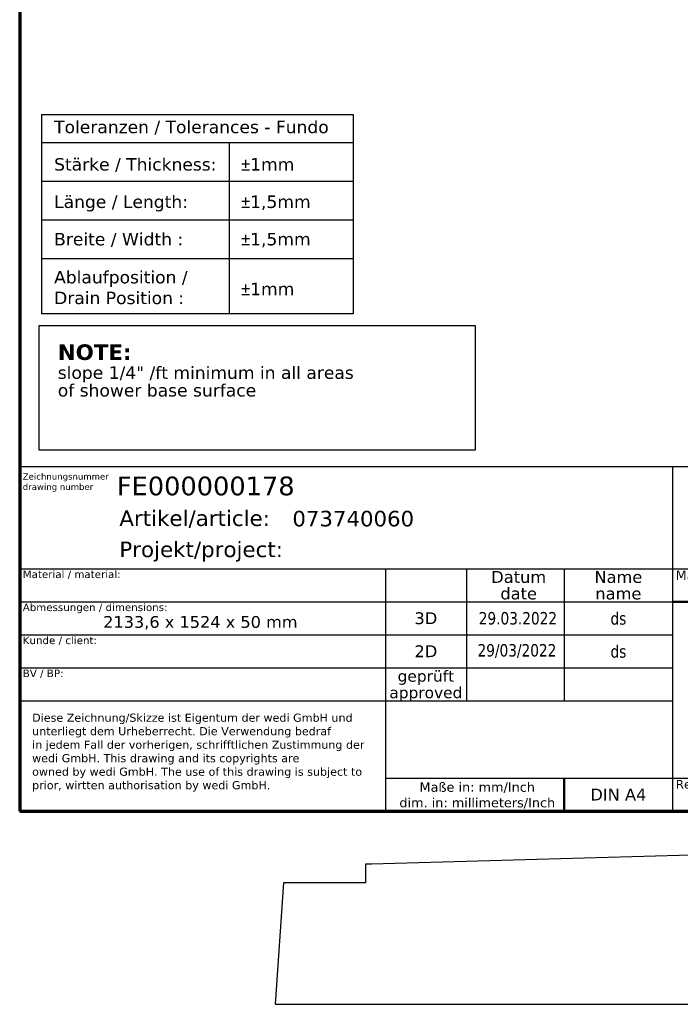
# Model space of a CAD drawing. Header units: millimetres. Extents: x -21336 to 21336, y -500 to 5820.
# Tile 2 of 27: x 400 to 2521, y -500 to 2660. Entities that reach past the tile are written whole.
import ezdxf
from ezdxf.enums import TextEntityAlignment as Align

# ---------------------------------------------------------------- set-up
doc = ezdxf.new("R2010")
doc.units = ezdxf.units.MM
doc.header["$LTSCALE"] = 20
for name, color, linetype, lineweight in [('AM_BOR', 7, 'Continuous', 25), ('Rahmen (ISO)', 7, 'Continuous', 70), ('Skizziergeometrie (ISO)', 7, 'Continuous', 25), ('Symbol (ISO)', 7, 'Continuous', 25), ('Titel (ISO)', 7, 'Continuous', 50)]:
    doc.layers.add(name, color=color, linetype=linetype, lineweight=lineweight)
doc.styles.add('Notiztext 3.5', font='verdana.ttf')
doc.styles.add('Pfeiltext', font='verdana.ttf')
doc.styles.get("Standard").update_dxf_attribs({"font": 'verdana.ttf'})
doc.styles.add('Textstil119', font='verdana.ttf')
doc.styles.add('Textstil121', font='verdana.ttf')
doc.styles.add('Textstil47', font='verdana.ttf')
doc.styles.add('Textstil61', font='verdana.ttf')
doc.styles.add('Textstil64', font='verdana.ttf', dxfattribs={"width": 0.8})
doc.styles.add('Textstil65', font='verdana.ttf')
doc.styles.add('Textstil75', font='verdana.ttf')
doc.styles.add('Textstil82', font='verdana.ttf')

# ---------------------------------------------------------------- blocks, each defined once
blk = doc.blocks.new('Ränder Kopie von wedi_Zeichnungsrahmen')
at = {"layer": 'Rahmen (ISO)'}
for p, q in [((20, 291), (20, 6)), ((20, 6), (204, 6))]:
    blk.add_line(p, q, dxfattribs=at)
blk = doc.blocks.new('Schriftfelder wedi Standard - Inch_Zoll ohne Toleranz')
at = {"layer": 'AM_BOR', "color": 7}
for p, q in [((-4.84, 54), (-188.84, 54)), ((-188.84, 54), (-188.84, -1.25)), ((-84.04, 54), (-84.04, -1.25)), ((-188.84, 37.65), (-4.84, 37.65)), ((-130.14, 37.65), (-130.14, 18.45)), ((-117.14, 37.65), (-117.14, 16.45)), ((-101.44, 37.65), (-101.44, 16.45)), ((-188.84, 32.35), (-130.14, 32.35)), ((-188.84, 27.05), (-130.14, 27.05)), ((-188.84, 21.75), (-130.14, 21.75)), ((-130.14, 18.45), (-130.14, -1.25)), ((-188.84, 16.45), (-130.14, 16.45)), ((-130.14, 4.05), (-4.84, 4.05)), ((-188.84, -1.25), (-4.84, -1.25))]:
    blk.add_line(p, q, dxfattribs=at)
at = {"layer": 'AM_BOR'}
for p, q in [((-130.14, 32.35), (-84.04, 32.35)), ((-130.14, 27.05), (-84.04, 27.05)), ((-130.14, 21.75), (-84.04, 21.75)), ((-130.14, 16.45), (-84.04, 16.45))]:
    blk.add_line(p, q, dxfattribs=at)
at = {"layer": 'Titel (ISO)'}
for p, q in [((-84.04, 32.35), (-4.84, 32.35)), ((-101.44, 4.05), (-101.44, -1.25))]:
    blk.add_line(p, q, dxfattribs=at)
at = {"layer": 'AM_BOR', "color": 7}
for s, p in [('Artikel/article:', (-172.84, 44.5)), ('Projekt/project:', (-172.84, 39.5))]:
    blk.add_text(s, height=2.5, dxfattribs=at).set_placement(p)
for s, height, style, p in [('Datum', 1.9, 'Textstil61', (-108.74, 36.32)), ('Name', 1.9, 'Textstil61', (-92.74, 36.32)), ('date', 1.9, 'Textstil61', (-108.74, 33.67)), ('name', 1.9, 'Textstil61', (-92.74, 33.67)), ('3D', 1.9, 'Textstil61', (-123.64, 29.7)), ('2D', 1.9, 'Textstil61', (-123.64, 24.4)), ('geprüft', 1.8, 'Textstil65', (-123.64, 20.42)), ('approved', 1.8, 'Textstil65', (-123.64, 17.77)), ('DIN A4', 1.9, 'Textstil61', (-92.74, 1.4))]:
    blk.add_text(s, height=height, dxfattribs=dict(at, style=style)).set_placement(p, align=Align.MIDDLE_CENTER)
at = {"layer": 'AM_BOR', "color": 7, "insert": (-115.39, 1.26), "char_height": 1.5, "width": 25.8686, "attachment_point": 5}
blk.add_mtext('\\fVerdana|b0|i0;\\H1.5000;Maße in: mm/Inch\\P\\fVerdana|b0|i0;\\H1.5000;dim. in: millimeters/Inch', dxfattribs=at)
at = {"layer": 'AM_BOR', "color": 7}
for tag, p, height, style in [('Zeichnungsnummer_001', (-173.24, 49.43), 3, 'Textstil75'), ('Artikelnummer_001', (-145.06, 44.44), 2.49, 'Textstil82')]:
    blk.add_attdef(tag, p, '', height=height, dxfattribs=dict(at, style=style))
blk.add_attdef('TITEL_001', (-74.65, 45.9), '', height=2.5, dxfattribs=at)
at = {"layer": 'AM_BOR', "color": 7, "style": 'Textstil82'}
blk.add_attdef('PROJEKT', text='', height=2.49, dxfattribs=at).set_placement((-144.84, 41.98), align=Align.TOP_LEFT)
at = {"layer": 'AM_BOR', "color": 7, "style": 'Textstil64', "width": 0.8}
for tag, p in [('ERSTELLUNGSDATUM_001', (-115.15, 28.7)), ('KONSTRUKTEUR_001', (-94.01, 28.67)), ('ERSTELLUNGSDATUM_001', (-115.35, 23.55)), ('KONSTRUKTEUR_001', (-94.01, 23.37))]:
    blk.add_attdef(tag, p, '', height=2, dxfattribs=at)
for tag, p in [('KONTROLLDATUM', (-108.74, 19.1)), ('KONTROLLIERT_VON', (-92.74, 19.1))]:
    blk.add_attdef(tag, text='', height=2, dxfattribs=at).set_placement(p, align=Align.MIDDLE_CENTER)
at = {"layer": 'Titel (ISO)', "color": 179, "true_color": 0x262659, "insert": (-188.34, 52.95), "char_height": 1, "attachment_point": 1, "line_spacing_factor": 0.999579, "style": 'Pfeiltext'}
blk.add_mtext('\\fVerdana|b0|i0;\\H1.0000;Zeichnungsnummer\\Pdrawing number', dxfattribs=at)
at = {"layer": 'Titel (ISO)', "style": 'Notiztext 3.5'}
for s, insert, char_height, attachment_point in [('\\fVerdana|b0|i0;\\H1.2000;Material / material:', (-188.34, 37.35), 1.2, 1), ('\\fVerdana|b0|i0;\\H1.5000;Maßstab/scale:', (-83.54, 37.35), 1.5, 1), ('\\fVerdana|b0|i0;\\H1.2000;Abmessungen / dimensions:', (-188.34, 32.05), 1.2, 1), ('\\fVerdana|b0|i0;\\H1.8900;2133,6 x 1524 x 50 mm', (-159.84, 30.05), 1.89, 2), ('\\fVerdana|b0|i0;\\H1.2000;Kunde / client:', (-188.34, 26.75), 1.2, 1), ('\\fVerdana|b0|i0;\\H1.2000;BV / BP:', (-188.34, 21.45), 1.2, 1), ('\\fVerdana|b0|i0;\\H1.4000;Revision:', (-83.54, 3.75), 1.4, 1)]:
    blk.add_mtext(s, dxfattribs=dict(at, insert=insert, char_height=char_height, attachment_point=attachment_point))
at = {"layer": 'Titel (ISO)', "color": 179, "true_color": 0x262659, "insert": (-186.84, 14.39), "char_height": 1.3, "width": 54.3294, "attachment_point": 1, "line_spacing_factor": 0.999579, "style": 'Pfeiltext'}
blk.add_mtext('\\fVerdana|b0|i0;\\H1.3000;Diese Zeichnung/Skizze ist Eigentum der wedi GmbH und unterliegt dem Urheberrecht. Die Verwendung bedraf \\P\\fVerdana|b0|i0;\\H1.3000;in jedem Fall der vorherigen, schrifftlichen Zustimmung der wedi GmbH. This drawing and its copyrights are \\P\\fVerdana|b0|i0;\\H1.3000;owned by wedi GmbH. The use of this drawing is subject to prior, wirtten authorisation by wedi GmbH.', dxfattribs=at)
at = {"layer": 'Titel (ISO)', "color": 7, "style": 'Pfeiltext'}
blk.add_attdef('BESCHREIBUNG_001', (-70.66, 40.38), '', height=2, dxfattribs=at)
at = {"layer": 'Titel (ISO)'}
for tag, p, height, style in [('Anfänglicher_Ansichtsmaßstab_001', (-64.5, 33.79), 2.5, 'Textstil47'), ('REVISIONSNUMMER_001', (-74.88, -0.54), 1.79, 'Textstil121'), ('STATUS_001', (-52.63, -0.63), 1.79, 'Textstil121')]:
    blk.add_attdef(tag, p, '', height=height, dxfattribs=dict(at, style=style))
at = {"layer": 'Titel (ISO)', "style": 'Textstil47'}
blk.add_attdef('<MASSE3;>', text='', height=2.5, dxfattribs=at).set_placement((-26.84, 36.35), align=Align.TOP_LEFT)
at = {"layer": 'Titel (ISO)', "style": 'Textstil119'}
for tag, p in [('MATERIAL', (-159.84, 35.35)), ('FIRMA', (-159.84, 24.75)), ('Bauvorhaben', (-159.84, 19.45))]:
    blk.add_attdef(tag, text='', height=1.89, dxfattribs=at).set_placement(p, align=Align.TOP_CENTER)
blk = doc.blocks.new('Gefälle_Hinweis_USA')
at = {"layer": 'Skizziergeometrie (ISO)'}
for p, q in [((-35, 10), (35, 10)), ((-35, -10), (-35, 10)), ((35, 10), (35, -10)), ((35, -10), (-35, -10))]:
    blk.add_line(p, q, dxfattribs=at)
at = {"layer": 'Symbol (ISO)', "color": 179, "true_color": 0x262659, "insert": (-32, 7), "char_height": 2, "attachment_point": 1, "line_spacing_factor": 0.849368, "style": 'Pfeiltext'}
blk.add_mtext('{\\fVerdana|b1|i0|c0|p34;\\H1.25x;NOTE:\\P\\fVerdana|b0|i0|c0|p34;\\H0.8x;slope 1/4" /ft minimum in all areas\\H1.31978x; \\H0.7577x;\\Pof shower base surface\\H1.16945x; \\H0.8551x;\\P \\H1.13765x; }', dxfattribs=at)
blk = doc.blocks.new('Kundentoleranzen Fundo')
at = {"layer": 'Skizziergeometrie (ISO)'}
for p, q in [((-25, 16), (25, 16)), ((-25, 16), (-25, -16)), ((25, 16), (25, -16)), ((-25, 11.5), (25, 11.5)), ((5.1, 11.5), (5.1, -16)), ((-25, 5.3), (25, 5.3)), ((-25, -0.9), (25, -0.9)), ((-25, -7.1), (25, -7.1)), ((25, -16), (-25, -16))]:
    blk.add_line(p, q, dxfattribs=at)
at = {"layer": 'Symbol (ISO)', "color": 7, "char_height": 2, "attachment_point": 1, "style": 'Pfeiltext'}
for s, insert in [('\\fVerdana|b0|i0;Toleranzen / Tolerances - Fundo', (-23, 15)), ('\\fVerdana|b0|i0;Stärke / Thickness:', (-23, 9)), ('\\fAIGDT|b0|i0;\\H2.0000;`\\fVerdana|b0|i0;\\H2.0000;1mm', (7, 9)), ('\\fVerdana|b0|i0;Länge / Length:', (-23, 3)), ('\\fAIGDT|b0|i0;\\H2.0000;`\\fVerdana|b0|i0;\\H2.0000;1,5mm', (7, 3)), ('\\fVerdana|b0|i0;Breite / Width :', (-23, -3)), ('\\fAIGDT|b0|i0;\\H2.0000;`\\fVerdana|b0|i0;\\H2.0000;1,5mm', (7, -3)), ('\\fAIGDT|b0|i0;\\H2.0000;`\\fVerdana|b0|i0;\\H2.0000;1mm', (7, -11))]:
    blk.add_mtext(s, dxfattribs=dict(at, insert=insert))
at = {"layer": 'Symbol (ISO)', "color": 7, "insert": (-23, -9.1), "char_height": 2, "attachment_point": 1, "line_spacing_factor": 0.999579, "style": 'Pfeiltext'}
blk.add_mtext('\\fVerdana|b0|i0;Ablaufposition / \\P\\fVerdana|b0|i0;Drain Position :', dxfattribs=at)

msp = doc.modelspace()

# ---------------------------------------------------------------- linework, layer by layer
for p, q in [((21081.65, 500), (1529.65, -50)), ((1510, -50), (1510, -110)), ((1529.65, -50), (1510, -50)), ((1247.27, -110), (1220, -500)), ((1510, -110), (1247.27, -110)), ((1220, -500), (21336, -500))]:
    msp.add_line(p, q)

# ---------------------------------------------------------------- block references
at = {"xscale": 20, "yscale": 20, "zscale": 20}
for name, p in [('Ränder Kopie von wedi_Zeichnungsrahmen', (0, 0)), ('Kundentoleranzen Fundo', (970.56, 2035.77)), ('Gefälle_Hinweis_USA', (1162.29, 1478.03))]:
    msp.add_blockref(name, p, dxfattribs=at)
ref = msp.add_blockref('Schriftfelder wedi Standard - Inch_Zoll ohne Toleranz', (4176.71, 145.09), dxfattribs=dict(xscale=20, yscale=20, zscale=20))
ref.add_attrib('KONSTRUKTEUR_001', 'ds', (2296.57, 612.52), dxfattribs={"layer": 'AM_BOR', "color": 7, "height": 40, "style": 'Textstil64', "width": 0.8})
ref.add_attrib('ERSTELLUNGSDATUM_001', '29.03.2022', (1873.76, 719), dxfattribs={"layer": 'AM_BOR', "color": 7, "height": 40, "style": 'Textstil64', "width": 0.8})
ref.add_attrib('KONSTRUKTEUR_001', 'ds', (2296.57, 718.52), dxfattribs={"layer": 'AM_BOR', "color": 7, "height": 40, "style": 'Textstil64', "width": 0.8})
ref.add_attrib('ERSTELLUNGSDATUM_001', '29/03/2022', (1869.79, 616.18), dxfattribs={"layer": 'AM_BOR', "color": 7, "height": 40, "style": 'Textstil64', "width": 0.8})
ref.add_attrib('Zeichnungsnummer_001', 'FE000000178', (711.94, 1133.63), dxfattribs={"layer": 'AM_BOR', "color": 7, "height": 60, "style": 'Textstil75'})
ref.add_attrib('Artikelnummer_001', '073740060', (1275.42, 1033.96), dxfattribs={"layer": 'AM_BOR', "color": 7, "height": 49.746, "style": 'Textstil82'})

doc.saveas('drawing.dxf')
